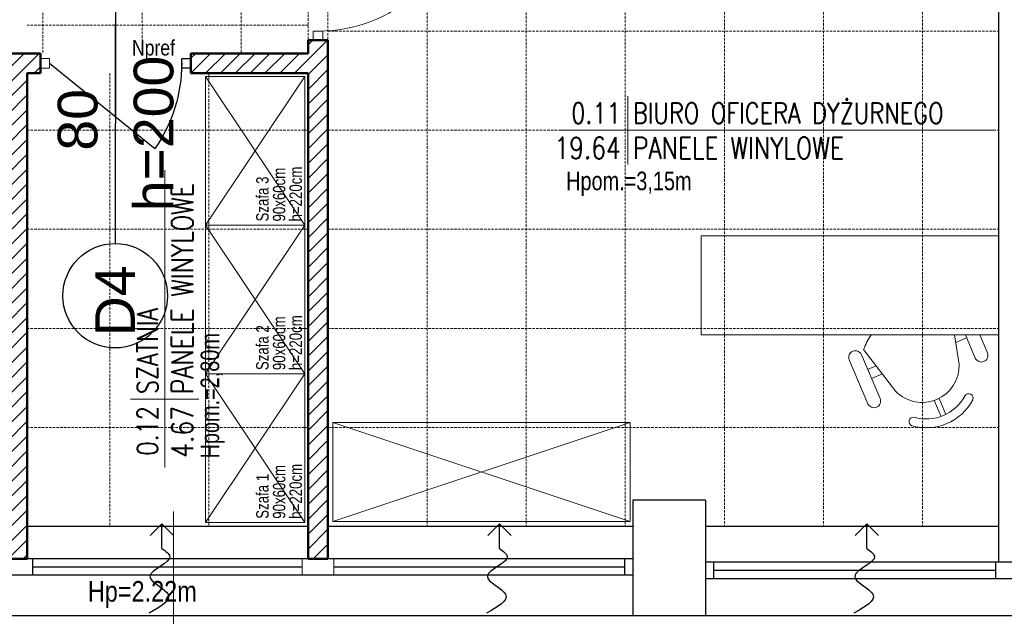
# Model space of a CAD drawing. Header units: millimetres. Extents: x -523 to 1404227, y -783705 to 1038705.
# Tile 41 of 256: x 356749 to 362709, y 9 to 3622. Entities that reach past the tile are written whole.
import ezdxf
from ezdxf.enums import TextEntityAlignment as Align

# ---------------------------------------------------------------- set-up
doc = ezdxf.new("R2010")
doc.units = ezdxf.units.MM
doc.linetypes.add('DASHEDX2', pattern=[1.5, 1, -0.5])
for name, color, linetype, lineweight in [('3. Opis stolarki drzwiowej i okiennej', 5, 'Continuous', 30), ('BA_met', 7, 'Continuous', 18), ('BA_txs', 2, 'Continuous', 18), ('mm_Wentylacja', 5, 'Continuous', 50), ('PG_PRZERYWANE_ŚREDNIE', 1, 'DASHEDX2', 18), ('PG_WIDOKOWE_CIENKIE', 7, 'Continuous', 18), ('PG_WYPOSAŻENIE', 1, 'Continuous', 18), ('WYPOSAŻENIE GARAŻU', 253, 'Continuous', 5)]:
    doc.layers.add(name, color=color, linetype=linetype, lineweight=lineweight)
doc.styles.add('BIKTC', font='bikromsw.shx', dxfattribs={"width": 0.8})
doc.styles.add('BIKTS', font='bikromsw.shx', dxfattribs={"width": 0.85})
doc.styles.add('ROMANS', font='romans', dxfattribs={"width": 0.7})
doc.styles.get("Standard").update_dxf_attribs({"font": 'arial.ttf'})

# ---------------------------------------------------------------- blocks, each defined once
blk = doc.blocks.new('A$Ce0212712')
at = {"layer": 'PG_WYPOSAŻENIE', "color": 251}
for p, q in [((116.19, 180), (56.19, 180)), ((56.19, 180), (56.19, 0)), ((116.19, 180), (116.19, 0)), ((56.19, 168.56), (45.38, 173.16)), ((42.24, 165.79), (56.19, 159.85)), ((56.19, 153.35), (38.28, 156.09)), ((51.59, 154.05), (54.39, 160.62)), ((6.86, 145.14), (16.55, 141.01)), ((8.09, 148.02), (17.78, 143.9)), ((21.98, 117.78), (47.48, 98.27)), ((17.73, 108.2), (44.23, 96.92)), ((32.67, 109.6), (29.87, 103.03)), ((35.34, 100.7), (37.54, 105.87)), ((41.09, 89.55), (14.59, 100.83)), ((116.19, 0), (56.19, 0))]:
    blk.add_line(p, q, dxfattribs=at)
for centre, radius, start, end in [((43.81, 169.48), 4, 66.94156, 246.94156), ((31.82, 136.22), 31.82, 117.82605, 196.05706), ((17.91, 161.85), 2.68, 305.05972, 110.59239), ((31.82, 136.22), 26.51, 117.82605, 196.05706), ((37.71, 133.71), 22.39, 88.53713, 225.34598), ((3.7, 128.47), 2.68, 203.29072, 8.82339), ((16.16, 104.52), 4, 66.94156, 246.94156), ((33.44, 135.53), 39.82, 290.65312, 304.84116), ((42.66, 93.24), 4, 246.94156, 66.94156)]:
    blk.add_arc(centre, radius, start, end, dxfattribs=at)
blk = doc.blocks.new('bikmet')
blk.add_line((0, 1.65), (0, -1.65))
at = {"style": 'ROMANS', "width": 0.8}
blk.add_attdef('NRPOM', text='', height=1, dxfattribs=at).set_placement((-0.333, 0.333), align=Align.RIGHT)
blk.add_attdef('NWAPOM', (0.25, 0.333), '', height=1, dxfattribs=at)
blk.add_attdef('RAREA', text='', height=1.042, dxfattribs=at).set_placement((-0.333, -0.333), align=Align.TOP_RIGHT)
blk.add_attdef('PODLOGA', text='', height=1.042, dxfattribs=at).set_placement((0.25, -0.333), align=Align.TOP_LEFT)
blk = doc.blocks.new('jamb')
blk.add_lwpolyline([(-0.5, -0.5), (-0.5, 0.5), (0.5, 0.5), (0.5, -0.5)], close=True)
blk = doc.blocks.new('A$C6b6b2cc1')
at = {"color": 5, "lineweight": 20}
for p, q in [((17.9, 91), (29.9, 91)), ((17.9, 0), (29.9, 0))]:
    blk.add_line(p, q, dxfattribs=at)
for p, q in [((20.9, 85.5), (20.9, 91)), ((20.9, 91), (26.9, 91)), ((26.9, 91), (26.9, 85.5)), ((26.9, 85.5), (20.9, 85.5))]:
    blk.add_line(p, q)
at = {"color": 0, "extrusion": (0, 0, -1)}
blk.add_line((23.9, 5.5), (75.47, 69.26), dxfattribs=at)
at = {"extrusion": (0, 0, -1)}
blk.add_line((56.49, 45.5), (0, 45.5), dxfattribs=at)
at = {"color": 0, "extrusion": (0, 0, -1)}
blk.add_arc((-23.9, -4.5), 90, 90, 124.95948, dxfattribs=at)
at = {"layer": 'WYPOSAŻENIE GARAŻU', "color": 240, "xscale": 5.5, "yscale": 5.999999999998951, "zscale": 5.5, "rotation": 90}
blk.add_blockref('jamb', (23.9, 2.75), dxfattribs=at)
blk = doc.blocks.new('dr1h901')
at = {"color": 0}
blk.add_line((-0.5, 0), (-0.5, 1), dxfattribs=at)
blk.add_line((0, 0.3622), (0, -0.2655))
blk.add_arc((-0.5, 0), 1, 0, 90, dxfattribs=at)
blk = doc.blocks.new('podciecie')
at = {"layer": 'mm_Wentylacja', "color": 142, "lineweight": 30}
for p, q in [((23288, -37575.5), (23288, -37590.5)), ((23288, -37590.5), (23280.93, -37583.43)), ((23288, -37590.5), (23295.07, -37583.43))]:
    blk.add_line(p, q, dxfattribs=at)
blk.add_spline([(23288, -37575.5), (23283.25, -37570.75), (23295.25, -37558.75), (23284.25, -37547.75), (23295.75, -37536.25)], degree=3, dxfattribs=at)

msp = doc.modelspace()

# ---------------------------------------------------------------- hatches: boundary and pattern name
at = {"layer": 'PG_WIDOKOWE_CIENKIE', "lineweight": 18}
h = msp.add_hatch(dxfattribs=at)
h.set_pattern_fill('LINE', scale=20, angle=45)
h.set_pattern_definition([(45, (74166.925, 321537.275), (-44.901281, 44.901281), [])])
h.paths.add_polyline_path([(357784.33, 3297.52), (357784.33, 3411.61), (357784.33, 3417.52), (358494.33, 3417.52), (358494.33, 3497.52), (358614.33, 3497.52), (358614.33, 357.52), (358494.33, 357.52), (358494.33, 3297.52)])
h = msp.add_hatch(dxfattribs=at)
h.set_pattern_fill('LINE', scale=20, angle=45)
h.set_pattern_definition([(45, (-152649.147, 347385.806), (-44.9012806, 44.9012806), [])])
h.paths.add_polyline_path([(356874.33, 3417.52), (355974.33, 3417.52), (355974.33, 3297.52), (356674.33, 3297.52), (356674.33, 357.52), (356794.33, 357.52), (356794.33, 3297.52), (356874.33, 3297.52)])

# ---------------------------------------------------------------- linework, layer by layer
for p, q in [((362674.33, 6502.52), (362674.33, 337.52)), ((360899.33, 712.52), (360459.33, 712.52)), ((360459.33, 712.52), (360459.33, 12.52)), ((360899.33, 712.52), (360899.33, 12.52)), ((358494.33, 552.52), (356794.33, 552.52)), ((360459.33, 552.52), (358614.33, 552.52)), ((362674.33, 552.52), (360899.33, 552.52)), ((360459.33, 357.52), (354904.33, 357.52)), ((356829.33, 257.52), (356829.33, 357.52)), ((358459.33, 307.52), (356829.33, 307.52)), ((360409.33, 307.52), (358649.33, 307.52)), ((360409.33, 357.52), (360409.33, 257.52)), ((360459.33, 357.52), (360459.33, 257.52)), ((360899.33, 337.52), (360899.33, 237.52)), ((362844.33, 337.52), (360899.33, 337.52)), ((360949.33, 337.52), (360949.33, 237.52)), ((362654.33, 337.52), (362654.33, 237.52)), ((360459.33, 257.52), (354904.33, 257.52)), ((360949.33, 287.52), (362654.33, 287.52)), ((360899.33, 237.52), (362844.33, 237.52)), ((368834.33, 12.52), (354224.33, 12.52))]:
    msp.add_line(p, q)
at = {"lineweight": 20}
for p, q in [((357679.33, -366.15), (357679.33, 644.34)), ((358459.33, 257.52), (358459.33, 357.52)), ((358649.33, 257.52), (358649.33, 357.52))]:
    msp.add_line(p, q, dxfattribs=at)
at = {"layer": '3. Opis stolarki drzwiowej i okiennej'}
msp.add_line((357328.94, 3722.13), (357326.88, 2266.93), dxfattribs=at)
msp.add_circle((357326.88, 1950.41), 316.53, dxfattribs=at)
at = {"layer": 'BA_met', "color": 18}
for p, q in [((360014.69, 2951.79), (362638.82, 2951.79)), ((357626.61, 909.33), (357626.61, 2710.73))]:
    msp.add_line(p, q, dxfattribs=at)
at = {"layer": 'PG_PRZERYWANE_ŚREDNIE', "color": 251, "lineweight": 15, "ltscale": 15}
for p, q in [((356889.33, 6587.52), (356889.33, 3417.52)), ((357489.33, 6587.52), (357489.33, 3417.52)), ((361014.33, 6502.52), (361014.33, 552.52)), ((361614.33, 6502.52), (361614.33, 552.52)), ((362214.33, 6502.52), (362214.33, 552.52)), ((358089.33, 4587.52), (358089.33, 3417.52)), ((359214.33, 4587.52), (359214.33, 552.52)), ((359814.33, 4587.52), (359814.33, 552.52)), ((360414.33, 4587.52), (360414.33, 552.52)), ((358494.33, 3587.52), (356794.33, 3587.52)), ((358614.33, 3552.52), (362674.33, 3552.52)), ((357294.33, 3297.52), (357294.33, 552.52)), ((357894.33, 3297.52), (357894.33, 552.52)), ((358494.33, 2952.52), (356794.33, 2952.52)), ((358614.33, 2952.52), (362674.33, 2952.52)), ((358494.33, 2352.52), (356794.33, 2352.52)), ((358614.33, 2352.52), (362674.33, 2352.52)), ((358494.33, 1752.52), (356794.33, 1752.52)), ((358614.33, 1752.52), (362674.33, 1752.52)), ((358494.33, 1152.52), (356794.33, 1152.52)), ((358614.33, 1152.52), (362674.33, 1152.52))]:
    msp.add_line(p, q, dxfattribs=at)
at = {"layer": 'PG_PRZERYWANE_ŚREDNIE', "color": 6, "lineweight": 15, "ltscale": 15}
for p, q in [((358494.33, 4507.52), (358494.33, 3497.52)), ((358614.33, 4507.52), (358614.33, 3497.52))]:
    msp.add_line(p, q, dxfattribs=at)
at = {"layer": 'PG_WIDOKOWE_CIENKIE', "color": 18, "lineweight": 50}
for p, q in [((358494.33, 3417.52), (358494.33, 3497.52)), ((358494.33, 3497.52), (358614.33, 3497.52)), ((358614.33, 357.52), (358614.33, 3497.52)), ((355974.33, 3417.52), (356874.33, 3417.52)), ((356874.33, 3297.52), (356874.33, 3417.52)), ((357784.33, 3417.52), (358494.33, 3417.52)), ((357784.33, 3297.52), (357784.33, 3417.52)), ((356794.33, 3297.52), (356874.33, 3297.52)), ((356794.33, 357.52), (356794.33, 3297.52)), ((357784.33, 3297.52), (358494.33, 3297.52)), ((358494.33, 357.52), (358494.33, 3297.52)), ((356674.33, 357.52), (356794.33, 357.52)), ((358494.33, 357.52), (358614.33, 357.52))]:
    msp.add_line(p, q, dxfattribs=at)
at = {"layer": 'PG_WYPOSAŻENIE', "color": 251}
for p, q in [((358474.33, 3277.52), (357874.33, 3277.52)), ((357874.33, 3277.52), (357874.33, 2377.52)), ((357874.33, 2377.52), (358474.33, 3277.52)), ((357874.33, 3277.52), (358474.33, 2377.52)), ((358474.33, 2377.52), (358474.33, 3277.52)), ((357874.33, 2377.52), (358474.33, 2377.52)), ((358474.33, 2377.52), (357874.33, 2377.52)), ((358474.33, 2377.52), (357874.33, 2377.52)), ((358474.33, 2377.52), (357874.33, 2377.52)), ((357874.33, 2377.52), (357874.33, 1477.52)), ((357874.33, 1477.52), (358474.33, 2377.52)), ((357874.33, 2377.52), (358474.33, 1477.52)), ((358474.33, 1477.52), (358474.33, 2377.52)), ((357874.33, 1477.52), (358474.33, 1477.52)), ((358474.33, 1477.52), (357874.33, 1477.52)), ((358474.33, 1477.52), (357874.33, 1477.52)), ((358474.33, 1477.52), (357874.33, 1477.52)), ((357874.33, 1477.52), (357874.33, 577.52)), ((357874.33, 577.52), (358474.33, 1477.52)), ((357874.33, 1477.52), (358474.33, 577.52)), ((358474.33, 577.52), (358474.33, 1477.52)), ((360444.33, 1182.52), (358644.33, 1182.52)), ((358644.33, 1182.52), (358644.33, 582.52)), ((358644.33, 1182.52), (360444.33, 582.52)), ((360444.33, 1182.52), (358644.33, 582.52)), ((360444.33, 1182.52), (360444.33, 582.52)), ((357874.33, 577.52), (358474.33, 577.52)), ((358474.33, 577.52), (357874.33, 577.52)), ((358474.33, 577.52), (357874.33, 577.52)), ((358644.33, 582.52), (360444.33, 582.52))]:
    msp.add_line(p, q, dxfattribs=at)

# ---------------------------------------------------------------- block references
at = {"color": 5, "lineweight": 20, "yscale": 10, "zscale": 10, "rotation": 270}
for name, p, xscale in [('A$C6b6b2cc1', (356874.33, 3596.48), 10), ('A$Ce0212712', (360874.33, 1150.64), -10)]:
    msp.add_blockref(name, p, dxfattribs=dict(at, xscale=xscale))
at = {"layer": 'BA_met', "color": 18, "xscale": 125, "yscale": 125, "zscale": 125}
msp.add_blockref('bikmet', (360428.87, 2951.79), dxfattribs=at).add_auto_attribs({'NRPOM': '0.11', 'NWAPOM': 'BIURO OFICERA DYŻURNEGO', 'RAREA': '19.64', 'PODLOGA': 'PANELE WINYLOWE'})
at = {"layer": 'BA_met', "color": 18, "xscale": 125, "yscale": 125, "zscale": 125, "rotation": 90}
msp.add_blockref('bikmet', (357626.61, 1323.51), dxfattribs=at).add_auto_attribs({'NRPOM': '0.12', 'NWAPOM': 'SZATNIA', 'RAREA': '4.67', 'PODLOGA': 'PANELE WINYLOWE'})
at = {"layer": 'mm_Wentylacja', "color": 2, "lineweight": 30, "xscale": 10, "yscale": 10, "zscale": 10, "rotation": 180}
for p in [(590489.85, -375335.24), (592532.45, -375335.24), (594755.62, -375335.24)]:
    msp.add_blockref('podciecie', p, dxfattribs=at)
at = {"layer": 'WYPOSAŻENIE GARAŻU', "color": 1, "xscale": 900, "yscale": 900, "zscale": -900, "rotation": 270}
msp.add_blockref('dr1h901', (358554.33, 4002.52), dxfattribs=at)
at = {"layer": 'WYPOSAŻENIE GARAŻU', "color": 240, "xscale": -55, "yscale": 59.99999999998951, "zscale": 55, "rotation": 90}
msp.add_blockref('jamb', (358554.33, 3525.02), dxfattribs=at)

# ---------------------------------------------------------------- texts
at = {"layer": '3. Opis stolarki drzwiowej i okiennej', "char_height": 240, "width": 1203.5164, "attachment_point": 3, "rotation": 90}
for s, insert in [('{\\f@Arial Unicode MS|b0|i0|c238|p34;h=200}', (357438.85, 3403.19)), ('{\\f@Arial Unicode MS|b0|i0|c238|p34;80}', (356979.13, 3201.68)), ('{\\f@Arial Unicode MS|b0|i0|c238|p34;D4}', (357205.9, 2133.35))]:
    msp.add_mtext(s, dxfattribs=dict(at, insert=insert))
at = {"layer": 'BA_txs', "color": 18, "style": 'BIKTS', "width": 0.85}
msp.add_text('Hp=2.22m', height=125, dxfattribs=at).set_placement((357161.18, 97.78))
at = {"layer": 'BA_txs', "color": 7, "insert": (357428.37, 3498.52), "char_height": 93.75, "width": 7937.5264, "attachment_point": 1, "style": 'BIKTS'}
msp.add_mtext('Npref', dxfattribs=at)
at = {"layer": 'PG_WYPOSAŻENIE', "color": 18, "attachment_point": 1, "style": 'BIKTC'}
for s, width, gutter_width, insert, char_height, rotation in [('90x60cm', 6506.7953, 500, (358281.64, 2399.68), 75, 90), ('h=220cm', 6506.7953, 500, (358381.79, 2399.68), 75, 90), ('Szafa 3', 6506.7953, 500, (358180.21, 2399.68), 75, 90), ('Hpom.=3,15m', 9760.1929, 750, (360056.28, 2701.48), 112.5, 360), ('Hpom.=2,80m', 9760.1929, 750, (357843.74, 964.84), 112.5, 90), ('90x60cm', 6506.7953, 500, (358281.64, 1499.68), 75, 90), ('h=220cm', 6506.7953, 500, (358381.79, 1499.68), 75, 90), ('Szafa 2', 6506.7953, 500, (358180.21, 1499.68), 75, 90), ('90x60cm', 6506.7953, 500, (358281.64, 599.68), 75, 90), ('h=220cm', 6506.7953, 500, (358381.79, 599.68), 75, 90), ('Szafa 1', 6506.7953, 500, (358180.21, 599.68), 75, 90)]:
    msp.add_mtext_dynamic_manual_height_columns(s, width=width, gutter_width=gutter_width, heights=[0], dxfattribs=dict(at, insert=insert, char_height=char_height, rotation=rotation))

doc.saveas('drawing.dxf')
